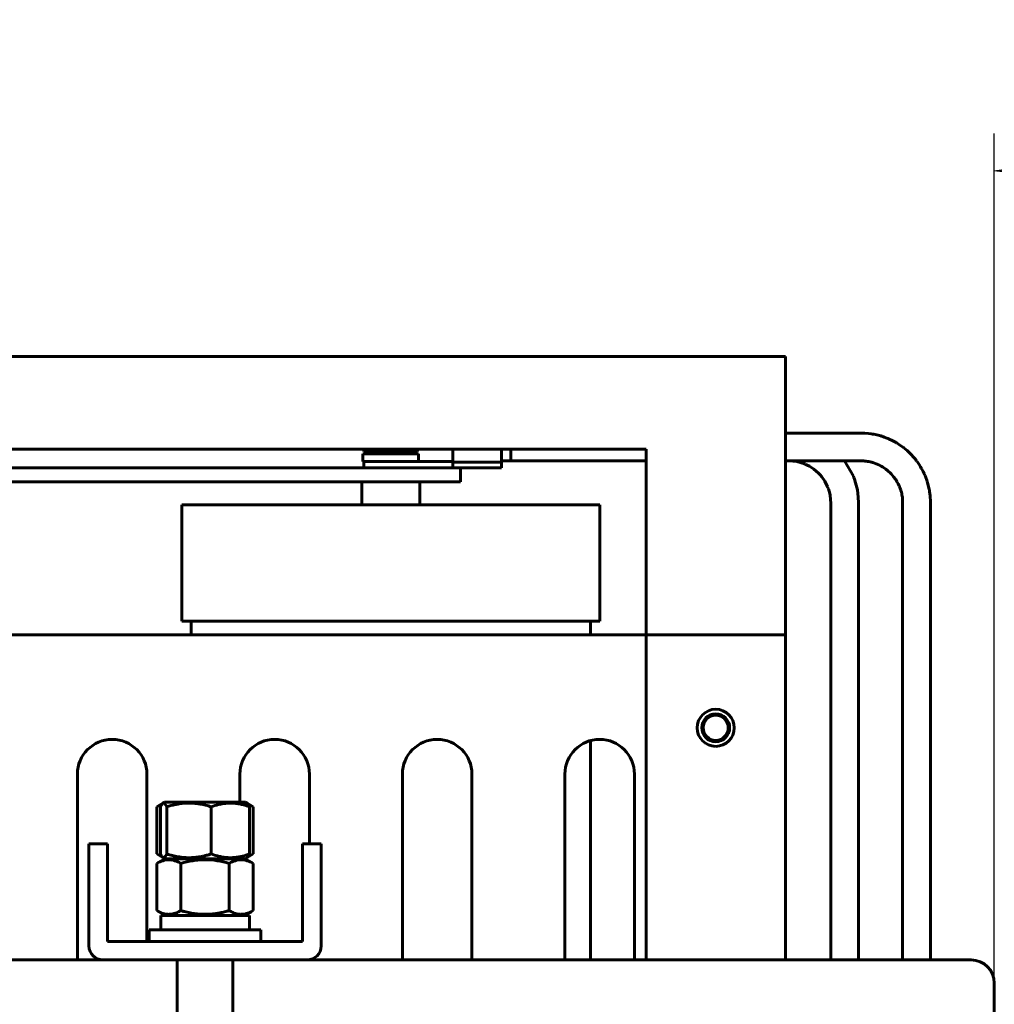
# Model space of a CAD drawing. Header units: millimetres. Extents: x 0 to 297, y 0 to 420.
# Tile 10 of 16: x 174 to 226, y 198 to 251. Entities that reach past the tile are written whole.
import ezdxf

# ---------------------------------------------------------------- set-up
doc = ezdxf.new("R2010")
doc.units = ezdxf.units.MM
doc.linetypes.add('K5LT_BASIC', pattern=[0])
doc.linetypes.add('K5LT_THIN', pattern=[0])
doc.layers.add('Системный слой', color=7, linetype='Continuous')
doc.styles.add('KDIMTEXTSTYLE', font='GOST_AU.SHX', dxfattribs={"width": 0.96, "oblique": 15, "height": 5})
doc.dimstyles.new('KDIMSTYLE (0.25)', dxfattribs={"dimtxt": 5, "dimasz": 1, "dimexe": 2, "dimexo": 0, "dimgap": 1, "dimtad": 1, "dimlfac": 4, "dimtxsty": 'KDIMTEXTSTYLE', "dimsah": 1, "dimcen": 0, "dimdle": 1, "dimadec": 0, "dimazin": 0, "dimtfac": 0.667, "dimtmove": 0, "dimatfit": 3, "dimfxl": 1, "dimtvp": 1, "dimtolj": 1, "dimtzin": 0, "dimarcsym": 0})

# ---------------------------------------------------------------- blocks, each defined once
blk = doc.blocks.new('U19')
at = {"layer": 'Системный слой', "color": 150, "linetype": 'K5LT_BASIC', "lineweight": 60, "true_color": 0x0080ff}
for p, q in [((184.052, 202.388), (180.766, 202.388)), ((186.766, 202.388), (184.052, 202.388))]:
    blk.add_line(p, q, dxfattribs=at)
blk = doc.blocks.new('U26')
at = {"layer": 'Системный слой', "color": 150, "linetype": 'K5LT_BASIC', "lineweight": 60, "true_color": 0x0080ff}
for p, q in [((185.758, 206.213), (181.61, 206.213)), ((185.922, 206.213), (185.758, 206.213))]:
    blk.add_line(p, q, dxfattribs=at)
blk = doc.blocks.new('U27')
at = {"layer": 'Системный слой', "color": 150, "linetype": 'K5LT_BASIC', "lineweight": 60, "true_color": 0x0080ff}
for p, q in [((181.409, 206.382), (181.366, 206.468)), ((181.452, 206.318), (181.409, 206.382)), ((181.496, 206.278), (181.452, 206.318)), ((181.567, 206.275), (181.496, 206.278)), ((181.636, 206.342), (181.567, 206.275)), ((181.704, 206.468), (181.636, 206.342))]:
    blk.add_line(p, q, dxfattribs=at)
blk = doc.blocks.new('U28')
at = {"layer": 'Системный слой', "color": 150, "linetype": 'K5LT_BASIC', "lineweight": 60, "true_color": 0x0080ff}
for p, q in [((181.366, 209.008), (181.409, 209.094)), ((181.409, 209.094), (181.453, 209.158)), ((181.453, 209.158), (181.497, 209.198)), ((181.497, 209.198), (181.519, 209.207)), ((181.519, 209.207), (181.589, 209.187)), ((181.589, 209.187), (181.658, 209.099)), ((181.658, 209.099), (181.704, 209.008))]:
    blk.add_line(p, q, dxfattribs=at)
blk = doc.blocks.new('U36')
at = {"layer": 'Системный слой', "color": 150, "linetype": 'K5LT_BASIC', "lineweight": 60, "true_color": 0x0080ff}
for p, q in [((186.186, 206.376), (186.096, 206.34)), ((186.275, 206.419), (186.186, 206.376)), ((186.364, 206.468), (186.275, 206.419))]:
    blk.add_line(p, q, dxfattribs=at)
blk = doc.blocks.new('U37')
at = {"layer": 'Системный слой', "color": 150, "linetype": 'K5LT_BASIC', "lineweight": 60, "true_color": 0x0080ff}
for p, q in [((181.257, 206.419), (181.168, 206.468)), ((181.346, 206.376), (181.257, 206.419)), ((181.436, 206.34), (181.346, 206.376))]:
    blk.add_line(p, q, dxfattribs=at)
blk = doc.blocks.new('U38')
at = {"layer": 'Системный слой', "color": 150, "linetype": 'K5LT_BASIC', "lineweight": 60, "true_color": 0x0080ff}
for p, q in [((181.168, 209.008), (181.257, 209.056)), ((181.257, 209.056), (181.346, 209.099)), ((181.346, 209.099), (181.436, 209.136))]:
    blk.add_line(p, q, dxfattribs=at)
blk = doc.blocks.new('U39')
at = {"layer": 'Системный слой', "color": 150, "linetype": 'K5LT_BASIC', "lineweight": 60, "true_color": 0x0080ff}
for p, q in [((186.096, 209.136), (186.186, 209.099)), ((186.186, 209.099), (186.275, 209.056)), ((186.275, 209.056), (186.364, 209.008))]:
    blk.add_line(p, q, dxfattribs=at)
blk = doc.blocks.new('U50')
at = {"layer": 'Системный слой', "color": 150, "linetype": 'K5LT_BASIC', "lineweight": 60, "true_color": 0x0080ff}
for p, q in [((178.266, 200.763), (144.266, 200.763)), ((225.016, 200.763), (189.266, 200.763))]:
    blk.add_line(p, q, dxfattribs=at)
blk = doc.blocks.new('U66')
at = {"layer": 'Системный слой', "color": 150, "linetype": 'K5LT_BASIC', "lineweight": 60, "true_color": 0x0080ff}
for p, q in [((216.425, 229.138), (215.016, 229.138)), ((217.173, 229.138), (216.425, 229.138)), ((217.537, 229.138), (217.173, 229.138)), ((217.717, 229.138), (217.537, 229.138)), ((217.806, 229.138), (217.717, 229.138)), ((217.85, 229.138), (217.806, 229.138)), ((217.872, 229.138), (217.85, 229.138)), ((217.883, 229.138), (217.872, 229.138)), ((217.888, 229.138), (217.883, 229.138)), ((217.892, 229.138), (217.888, 229.138)), ((217.899, 229.138), (217.892, 229.138)), ((217.908, 229.138), (217.899, 229.138)), ((217.912, 229.138), (217.908, 229.138)), ((217.915, 229.138), (217.912, 229.138)), ((217.925, 229.138), (217.915, 229.138)), ((217.935, 229.138), (217.925, 229.138)), ((217.94, 229.138), (217.935, 229.138)), ((217.944, 229.138), (217.94, 229.138)), ((217.97, 229.138), (217.944, 229.138)), ((218.015, 229.138), (217.97, 229.138)), ((218.038, 229.138), (218.015, 229.138)), ((218.049, 229.138), (218.038, 229.138)), ((218.055, 229.138), (218.049, 229.138)), ((218.096, 229.138), (218.055, 229.138)), ((218.226, 229.138), (218.096, 229.138)), ((218.449, 229.138), (218.226, 229.138)), ((218.58, 229.138), (218.449, 229.138)), ((218.677, 229.138), (218.58, 229.138)), ((218.727, 229.138), (218.677, 229.138)), ((218.751, 229.138), (218.727, 229.138)), ((218.764, 229.138), (218.751, 229.138)), ((218.77, 229.138), (218.764, 229.138)), ((218.891, 229.138), (218.77, 229.138)), ((218.976, 229.138), (218.891, 229.138)), ((219.019, 229.138), (218.976, 229.138)), ((219.041, 229.138), (219.019, 229.138)), ((219.052, 229.138), (219.041, 229.138)), ((219.057, 229.138), (219.052, 229.138)), ((219.065, 229.138), (219.057, 229.138)), ((219.181, 229.136), (219.065, 229.138)), ((219.239, 229.134), (219.181, 229.136)), ((219.269, 229.132), (219.239, 229.134)), ((219.284, 229.131), (219.269, 229.132)), ((219.291, 229.131), (219.284, 229.131)), ((219.487, 229.113), (219.291, 229.131)), ((219.638, 229.093), (219.487, 229.113)), ((219.713, 229.08), (219.638, 229.093)), ((219.751, 229.074), (219.713, 229.08)), ((219.77, 229.07), (219.751, 229.074)), ((219.78, 229.068), (219.77, 229.07)), ((219.945, 229.033), (219.78, 229.068)), ((220.083, 228.998), (219.945, 229.033)), ((220.152, 228.979), (220.083, 228.998)), ((220.186, 228.969), (220.152, 228.979)), ((220.203, 228.964), (220.186, 228.969)), ((220.211, 228.961), (220.203, 228.964)), ((220.334, 228.921), (220.211, 228.961)), ((220.474, 228.869), (220.334, 228.921)), ((220.542, 228.841), (220.474, 228.869)), ((220.576, 228.827), (220.542, 228.841)), ((220.593, 228.819), (220.576, 228.827)), ((220.601, 228.816), (220.593, 228.819)), ((220.764, 228.739), (220.601, 228.816)), ((220.904, 228.664), (220.764, 228.739)), ((220.974, 228.625), (220.904, 228.664)), ((221.008, 228.604), (220.974, 228.625)), ((221.025, 228.594), (221.008, 228.604)), ((221.033, 228.589), (221.025, 228.594)), ((221.185, 228.491), (221.033, 228.589)), ((221.315, 228.399), (221.185, 228.491)), ((221.378, 228.351), (221.315, 228.399)), ((221.41, 228.327), (221.378, 228.351)), ((221.425, 228.314), (221.41, 228.327)), ((221.433, 228.308), (221.425, 228.314)), ((221.567, 228.194), (221.433, 228.308)), ((221.684, 228.086), (221.567, 228.194)), ((221.741, 228.03), (221.684, 228.086)), ((221.769, 228.002), (221.741, 228.03)), ((221.783, 227.988), (221.769, 228.002)), ((221.79, 227.98), (221.783, 227.988)), ((221.913, 227.845), (221.79, 227.98)), ((222.015, 227.722), (221.913, 227.845)), ((222.064, 227.659), (222.015, 227.722)), ((222.088, 227.628), (222.064, 227.659)), ((222.099, 227.612), (222.088, 227.628)), ((222.105, 227.604), (222.099, 227.612)), ((222.221, 227.436), (222.105, 227.604)), ((222.298, 227.314), (222.221, 227.436)), ((222.334, 227.252), (222.298, 227.314)), ((222.352, 227.221), (222.334, 227.252)), ((222.36, 227.205), (222.352, 227.221)), ((222.365, 227.198), (222.36, 227.205)), ((222.433, 227.067), (222.365, 227.198)), ((222.488, 226.952), (222.433, 227.067)), ((222.515, 226.894), (222.488, 226.952)), ((222.527, 226.864), (222.515, 226.894)), ((222.534, 226.85), (222.527, 226.864)), ((222.537, 226.842), (222.534, 226.85)), ((222.578, 226.739), (222.537, 226.842)), ((222.627, 226.602), (222.578, 226.739)), ((222.65, 226.532), (222.627, 226.602)), ((222.66, 226.497), (222.65, 226.532)), ((222.666, 226.48), (222.66, 226.497)), ((222.668, 226.471), (222.666, 226.48)), ((222.728, 226.242), (222.668, 226.471)), ((222.756, 226.113), (222.728, 226.242)), ((222.768, 226.049), (222.756, 226.113)), ((222.774, 226.017), (222.768, 226.049)), ((222.776, 226.001), (222.774, 226.017)), ((222.778, 225.993), (222.776, 226.001)), ((222.796, 225.868), (222.778, 225.993)), ((222.808, 225.771), (222.796, 225.868)), ((222.813, 225.723), (222.808, 225.771)), ((222.816, 225.698), (222.813, 225.723)), ((222.817, 225.686), (222.816, 225.698)), ((222.817, 225.68), (222.817, 225.686)), ((222.828, 225.498), (222.817, 225.68)), ((222.83, 225.397), (222.828, 225.498)), ((222.83, 225.29), (222.83, 225.397)), ((222.83, 225.149), (222.83, 225.29)), ((222.83, 225.079), (222.83, 225.149)), ((222.83, 225.045), (222.83, 225.079)), ((222.83, 225.027), (222.83, 225.045)), ((222.83, 225.019), (222.83, 225.027)), ((222.83, 224.913), (222.83, 225.019)), ((222.83, 224.821), (222.83, 224.913)), ((222.83, 224.655), (222.83, 224.821)), ((222.83, 224.57), (222.83, 224.655)), ((222.83, 224.457), (222.83, 224.57)), ((222.83, 224.399), (222.83, 224.457)), ((222.83, 224.371), (222.83, 224.399)), ((222.83, 224.356), (222.83, 224.371)), ((222.83, 224.349), (222.83, 224.356)), ((222.83, 224.345), (222.83, 224.349)), ((222.83, 224.314), (222.83, 224.345)), ((222.83, 224.272), (222.83, 224.314)), ((222.83, 224.25), (222.83, 224.272)), ((222.83, 224.24), (222.83, 224.25)), ((222.83, 224.234), (222.83, 224.24)), ((222.83, 224.231), (222.83, 224.234)), ((222.83, 224.208), (222.83, 224.231)), ((222.83, 224.19), (222.83, 224.208)), ((222.83, 224.181), (222.83, 224.19)), ((222.83, 224.176), (222.83, 224.181)), ((222.83, 224.173), (222.83, 224.176)), ((222.83, 224.16), (222.83, 224.173)), ((222.83, 224.151), (222.83, 224.16)), ((222.83, 224.147), (222.83, 224.151)), ((222.83, 224.143), (222.83, 224.147)), ((222.83, 224.134), (222.83, 224.143)), ((222.83, 224.128), (222.83, 224.134)), ((222.83, 224.123), (222.83, 224.128)), ((222.83, 223.84), (222.83, 224.123)), ((222.83, 212.294), (222.83, 223.84)), ((222.83, 200.763), (222.83, 212.294)), ((222.83, 191.808), (222.83, 197.218)), ((222.83, 182.107), (222.83, 183.263)), ((222.83, 182.105), (222.83, 182.105))]:
    blk.add_line(p, q, dxfattribs=at)
blk = doc.blocks.new('U69')
at = {"layer": 'Системный слой', "color": 150, "linetype": 'K5LT_BASIC', "lineweight": 60, "true_color": 0x0080ff}
for p, q in [((207.516, 227.638), (200.228, 227.638)), ((215.125, 227.638), (215.016, 227.638)), ((216.517, 227.638), (215.125, 227.638)), ((217.209, 227.638), (216.517, 227.638)), ((217.554, 227.638), (217.209, 227.638)), ((217.726, 227.638), (217.554, 227.638)), ((217.813, 227.638), (217.726, 227.638)), ((217.856, 227.638), (217.813, 227.638)), ((217.878, 227.638), (217.856, 227.638)), ((217.889, 227.638), (217.878, 227.638)), ((217.895, 227.638), (217.889, 227.638)), ((217.899, 227.638), (217.895, 227.638)), ((217.909, 227.638), (217.899, 227.638)), ((217.913, 227.638), (217.909, 227.638)), ((217.917, 227.638), (217.913, 227.638)), ((217.948, 227.638), (217.917, 227.638)), ((217.991, 227.638), (217.948, 227.638)), ((218.013, 227.638), (217.991, 227.638)), ((218.024, 227.638), (218.013, 227.638)), ((218.029, 227.638), (218.024, 227.638)), ((218.032, 227.638), (218.029, 227.638)), ((218.066, 227.638), (218.032, 227.638)), ((218.087, 227.638), (218.066, 227.638)), ((218.097, 227.638), (218.087, 227.638)), ((218.102, 227.638), (218.097, 227.638)), ((218.106, 227.638), (218.102, 227.638)), ((218.119, 227.638), (218.106, 227.638)), ((218.128, 227.638), (218.119, 227.638)), ((218.135, 227.638), (218.128, 227.638)), ((218.139, 227.638), (218.135, 227.638)), ((218.144, 227.638), (218.139, 227.638)), ((218.147, 227.638), (218.144, 227.638)), ((218.151, 227.638), (218.147, 227.638)), ((218.159, 227.638), (218.151, 227.638)), ((218.175, 227.638), (218.159, 227.638)), ((218.206, 227.638), (218.175, 227.638)), ((218.214, 227.638), (218.206, 227.638)), ((218.341, 227.638), (218.214, 227.638)), ((218.394, 227.638), (218.341, 227.638)), ((218.5, 227.638), (218.394, 227.638)), ((218.628, 227.638), (218.5, 227.638)), ((218.652, 227.638), (218.628, 227.638)), ((218.721, 227.638), (218.652, 227.638)), ((218.794, 227.638), (218.721, 227.638)), ((218.831, 227.638), (218.794, 227.638)), ((218.85, 227.638), (218.831, 227.638)), ((218.859, 227.638), (218.85, 227.638)), ((218.863, 227.638), (218.859, 227.638)), ((218.936, 227.638), (218.863, 227.638)), ((219.005, 227.638), (218.936, 227.638)), ((219.04, 227.638), (219.005, 227.638)), ((219.058, 227.638), (219.04, 227.638)), ((219.067, 227.638), (219.058, 227.638)), ((219.071, 227.638), (219.067, 227.638)), ((219.134, 227.637), (219.071, 227.638)), ((219.21, 227.635), (219.134, 227.637)), ((219.247, 227.633), (219.21, 227.635)), ((219.266, 227.632), (219.247, 227.633)), ((219.275, 227.631), (219.266, 227.632)), ((219.279, 227.631), (219.275, 227.631)), ((219.368, 227.622), (219.279, 227.631)), ((219.445, 227.611), (219.368, 227.622)), ((219.482, 227.605), (219.445, 227.611)), ((219.501, 227.602), (219.482, 227.605)), ((219.51, 227.6), (219.501, 227.602)), ((219.515, 227.599), (219.51, 227.6)), ((219.582, 227.585), (219.515, 227.599)), ((219.659, 227.565), (219.582, 227.585)), ((219.698, 227.554), (219.659, 227.565)), ((219.717, 227.548), (219.698, 227.554)), ((219.727, 227.545), (219.717, 227.548)), ((219.732, 227.544), (219.727, 227.545)), ((219.819, 227.514), (219.732, 227.544)), ((219.907, 227.481), (219.819, 227.514)), ((219.952, 227.462), (219.907, 227.481)), ((219.974, 227.453), (219.952, 227.462)), ((219.985, 227.448), (219.974, 227.453)), ((219.99, 227.446), (219.985, 227.448)), ((220.089, 227.399), (219.99, 227.446)), ((220.176, 227.353), (220.089, 227.399)), ((220.218, 227.329), (220.176, 227.353)), ((220.239, 227.316), (220.218, 227.329)), ((220.249, 227.31), (220.239, 227.316)), ((220.255, 227.307), (220.249, 227.31)), ((220.346, 227.248), (220.255, 227.307)), ((220.424, 227.193), (220.346, 227.248)), ((220.462, 227.164), (220.424, 227.193)), ((220.481, 227.149), (220.462, 227.164)), ((220.49, 227.141), (220.481, 227.149)), ((220.495, 227.138), (220.49, 227.141)), ((220.574, 227.07), (220.495, 227.138)), ((220.645, 227.005), (220.574, 227.07)), ((220.679, 226.971), (220.645, 227.005)), ((220.696, 226.954), (220.679, 226.971)), ((220.704, 226.945), (220.696, 226.954)), ((220.708, 226.941), (220.704, 226.945)), ((220.785, 226.856), (220.708, 226.941)), ((220.844, 226.784), (220.785, 226.856)), ((220.873, 226.748), (220.844, 226.784)), ((220.887, 226.729), (220.873, 226.748)), ((220.893, 226.72), (220.887, 226.729)), ((220.897, 226.715), (220.893, 226.72)), ((220.957, 226.628), (220.897, 226.715)), ((221.003, 226.556), (220.957, 226.628)), ((221.025, 226.52), (221.003, 226.556)), ((221.035, 226.501), (221.025, 226.52)), ((221.041, 226.492), (221.035, 226.501)), ((221.043, 226.487), (221.041, 226.492)), ((221.085, 226.409), (221.043, 226.487)), ((221.121, 226.335), (221.085, 226.409)), ((221.138, 226.298), (221.121, 226.335)), ((221.146, 226.279), (221.138, 226.298)), ((221.15, 226.27), (221.146, 226.279)), ((221.152, 226.265), (221.15, 226.27)), ((221.185, 226.184), (221.152, 226.265)), ((221.213, 226.109), (221.185, 226.184)), ((221.225, 226.072), (221.213, 226.109)), ((221.231, 226.054), (221.225, 226.072)), ((221.234, 226.045), (221.231, 226.054)), ((221.236, 226.04), (221.234, 226.045)), ((221.262, 225.95), (221.236, 226.04)), ((221.279, 225.882), (221.262, 225.95)), ((221.287, 225.847), (221.279, 225.882)), ((221.29, 225.83), (221.287, 225.847)), ((221.292, 225.821), (221.29, 225.83)), ((221.293, 225.817), (221.292, 225.821)), ((221.306, 225.741), (221.293, 225.817)), ((221.314, 225.678), (221.306, 225.741)), ((221.318, 225.645), (221.314, 225.678)), ((221.319, 225.629), (221.318, 225.645)), ((221.32, 225.621), (221.319, 225.629)), ((221.321, 225.617), (221.32, 225.621)), ((221.327, 225.533), (221.321, 225.617)), ((221.329, 225.473), (221.327, 225.533)), ((221.33, 225.443), (221.329, 225.473)), ((221.33, 225.427), (221.33, 225.443)), ((221.33, 225.419), (221.33, 225.427)), ((221.331, 225.23), (221.33, 225.419)), ((221.33, 224.934), (221.331, 224.999)), ((221.33, 224.818), (221.33, 224.934)), ((221.331, 225.093), (221.331, 225.23)), ((221.331, 224.999), (221.331, 225.093)), ((221.33, 224.719), (221.33, 224.818)), ((221.33, 224.64), (221.33, 224.719)), ((221.33, 224.549), (221.33, 224.64)), ((221.33, 224.504), (221.33, 224.549)), ((221.33, 224.482), (221.33, 224.504)), ((221.33, 224.471), (221.33, 224.482)), ((221.33, 224.465), (221.33, 224.471)), ((221.33, 224.387), (221.33, 224.465)), ((221.33, 224.335), (221.33, 224.387)), ((221.33, 224.309), (221.33, 224.335)), ((221.33, 224.297), (221.33, 224.309)), ((221.33, 224.29), (221.33, 224.297)), ((221.33, 224.287), (221.33, 224.29)), ((221.33, 224.278), (221.33, 224.287)), ((221.33, 224.238), (221.33, 224.278)), ((221.33, 224.218), (221.33, 224.238)), ((221.33, 224.208), (221.33, 224.218)), ((221.33, 224.203), (221.33, 224.208)), ((221.33, 224.2), (221.33, 224.203)), ((221.33, 224.191), (221.33, 224.2)), ((221.33, 224.173), (221.33, 224.191)), ((221.33, 224.164), (221.33, 224.173)), ((221.33, 224.16), (221.33, 224.164)), ((221.33, 224.157), (221.33, 224.16)), ((221.33, 224.153), (221.33, 224.157)), ((221.33, 224.135), (221.33, 224.153)), ((221.33, 224.124), (221.33, 224.135)), ((221.33, 224.118), (221.33, 224.124)), ((221.33, 224.114), (221.33, 224.118)), ((221.33, 224.046), (221.33, 224.114)), ((221.33, 223.995), (221.33, 224.046)), ((221.33, 223.969), (221.33, 223.995)), ((221.33, 223.956), (221.33, 223.969)), ((221.33, 223.95), (221.33, 223.956)), ((221.33, 223.946), (221.33, 223.95)), ((221.33, 222.216), (221.33, 223.946)), ((221.33, 221.375), (221.33, 222.216)), ((221.33, 220.946), (221.33, 221.375)), ((221.33, 220.728), (221.33, 220.946)), ((221.33, 220.618), (221.33, 220.728)), ((221.33, 220.562), (221.33, 220.618)), ((221.33, 220.535), (221.33, 220.562)), ((221.33, 220.521), (221.33, 220.535)), ((221.33, 220.514), (221.33, 220.521)), ((221.33, 220.51), (221.33, 220.514)), ((221.33, 220.494), (221.33, 220.51)), ((221.33, 220.448), (221.33, 220.494)), ((221.33, 220.426), (221.33, 220.448)), ((221.33, 220.414), (221.33, 220.426)), ((221.33, 220.408), (221.33, 220.414)), ((221.33, 220.405), (221.33, 220.408)), ((221.33, 220.3), (221.33, 220.405)), ((221.33, 211.481), (221.33, 220.3)), ((221.33, 200.763), (221.33, 211.481)), ((221.33, 191.388), (221.33, 197.637)), ((221.33, 182.855), (221.33, 183.263))]:
    blk.add_line(p, q, dxfattribs=at)
blk = doc.blocks.new('U82')
at = {"layer": 'Системный слой', "color": 150, "linetype": 'K5LT_BASIC', "lineweight": 60, "true_color": 0x0080ff}
for p, q in [((189.391, 207.013), (189.391, 210.763)), ((189.391, 200.763), (189.391, 200.773))]:
    blk.add_line(p, q, dxfattribs=at)
blk = doc.blocks.new('U101')
at = {"layer": 'Системный слой', "color": 150, "linetype": 'K5LT_BASIC', "lineweight": 60, "true_color": 0x0080ff}
blk.add_line((182.266, 200.763), (182.266, 182.855), dxfattribs=at)
blk = doc.blocks.new('U102')
at = {"layer": 'Системный слой', "color": 150, "linetype": 'K5LT_BASIC', "lineweight": 60, "true_color": 0x0080ff}
blk.add_line((185.266, 200.763), (185.266, 182.855), dxfattribs=at)
blk = doc.blocks.new('U108')
at = {"layer": 'Системный слой', "color": 150, "linetype": 'K5LT_BASIC', "lineweight": 60, "true_color": 0x0080ff}
for p, q in [((215.207, 227.638), (215.636, 227.6)), ((215.636, 227.6), (215.868, 227.541)), ((215.868, 227.541), (216.053, 227.473)), ((216.053, 227.473), (216.076, 227.463)), ((216.076, 227.463), (216.093, 227.456)), ((216.093, 227.456), (216.126, 227.442)), ((216.126, 227.442), (216.19, 227.412)), ((216.19, 227.412), (216.316, 227.345)), ((216.316, 227.345), (216.555, 227.189)), ((216.555, 227.189), (216.804, 226.972)), ((216.804, 226.972), (216.817, 226.96)), ((216.817, 226.96), (216.842, 226.934)), ((216.842, 226.934), (216.89, 226.882)), ((216.89, 226.882), (216.981, 226.772)), ((216.981, 226.772), (217.142, 226.537)), ((217.142, 226.537), (217.289, 226.241)), ((217.289, 226.241), (217.296, 226.224)), ((217.296, 226.224), (217.309, 226.192)), ((217.309, 226.192), (217.333, 226.127)), ((217.333, 226.127), (217.376, 225.998)), ((217.376, 225.998), (217.422, 225.804)), ((217.422, 225.804), (217.453, 225.547)), ((217.453, 225.547), (217.457, 225.382)), ((217.457, 225.382), (217.457, 225.365)), ((217.457, 225.365), (217.457, 225.331)), ((217.457, 225.331), (217.457, 225.26)), ((217.457, 225.26), (217.457, 225.111)), ((217.457, 225.111), (217.457, 225.017)), ((217.457, 225.017), (217.457, 224.969)), ((217.457, 224.969), (217.457, 224.945)), ((217.457, 224.945), (217.457, 224.933)), ((217.457, 224.933), (217.457, 224.924)), ((217.457, 224.924), (217.457, 224.911)), ((217.457, 224.911), (217.457, 224.891)), ((217.457, 224.891), (217.457, 224.861)), ((217.457, 224.861), (217.457, 224.817)), ((217.457, 224.817), (217.457, 224.751)), ((217.457, 224.751), (217.457, 224.654)), ((217.457, 224.654), (217.457, 224.601)), ((217.457, 224.601), (217.457, 224.494)), ((217.457, 224.494), (217.457, 224.281)), ((217.457, 224.281), (217.457, 223.855)), ((217.457, 223.855), (217.457, 223.003)), ((217.457, 223.003), (217.457, 221.298)), ((217.457, 221.298), (217.457, 217.889)), ((217.457, 217.889), (217.457, 211.072)), ((217.457, 211.072), (217.457, 201.293)), ((217.457, 201.293), (217.457, 200.763)), ((217.457, 183.263), (217.457, 182.855))]:
    blk.add_line(p, q, dxfattribs=at)
blk = doc.blocks.new('U109')
at = {"layer": 'Системный слой', "color": 150, "linetype": 'K5LT_BASIC', "lineweight": 60, "true_color": 0x0080ff}
for p, q in [((215.016, 229.138), (215.207, 229.138)), ((218.207, 227.638), (218.677, 226.809)), ((218.677, 226.809), (218.686, 226.787)), ((218.686, 226.787), (218.704, 226.741)), ((218.704, 226.741), (218.738, 226.649)), ((218.738, 226.649), (218.799, 226.459)), ((218.799, 226.459), (218.891, 226.071)), ((218.891, 226.071), (218.944, 225.68)), ((218.944, 225.68), (218.957, 225.38)), ((218.957, 225.38), (218.957, 225.359)), ((218.957, 225.359), (218.957, 225.318)), ((218.957, 225.318), (218.957, 225.238)), ((218.957, 225.238), (218.957, 225.087)), ((218.957, 225.087), (218.957, 224.998)), ((218.957, 224.998), (218.957, 224.954)), ((218.957, 224.954), (218.957, 224.932)), ((218.957, 224.932), (218.957, 224.921)), ((218.957, 224.921), (218.957, 224.912)), ((218.957, 224.912), (218.957, 224.9)), ((218.957, 224.9), (218.957, 224.882)), ((218.957, 224.882), (218.957, 224.854)), ((218.957, 224.854), (218.957, 224.813)), ((218.957, 224.813), (218.957, 224.75)), ((218.957, 224.75), (218.957, 224.654)), ((218.957, 224.654), (218.957, 224.601)), ((218.957, 224.601), (218.957, 224.495)), ((218.957, 224.495), (218.957, 224.282)), ((218.957, 224.282), (218.957, 223.857)), ((218.957, 223.857), (218.957, 223.006)), ((218.957, 223.006), (218.957, 221.305)), ((218.957, 221.305), (218.957, 217.902)), ((218.957, 217.902), (218.957, 211.098)), ((218.957, 211.098), (218.957, 202.246)), ((218.957, 202.246), (218.957, 200.763)), ((218.957, 196.619), (218.957, 192.407)), ((218.957, 182.931), (218.957, 182.855))]:
    blk.add_line(p, q, dxfattribs=at)
blk = doc.blocks.new('U112')
at = {"layer": 'Системный слой', "color": 150, "linetype": 'K5LT_BASIC', "lineweight": 60, "true_color": 0x0080ff}
for p, q in [((204.516, 219.013), (204.516, 218.263)), ((204.516, 212.57), (204.516, 200.763))]:
    blk.add_line(p, q, dxfattribs=at)
blk = doc.blocks.new('KDIMARROW_01')
at = {"layer": 'Системный слой'}
blk.add_hatch(color=0, dxfattribs=at).paths.add_polyline_path([(-5, -0.658), (0, 0), (-5, 0.658), (-4.5, 0)])
at = {"layer": 'Системный слой', "color": 0, "linetype": 'K5LT_THIN', "lineweight": 18}
for p, q in [((-4.5, 0), (-5, 0.658)), ((-5, 0.658), (0, 0)), ((0, 0), (-5, -0.658)), ((-5, -0.658), (-4.5, 0)), ((0, 0), (-1, 0))]:
    blk.add_line(p, q, dxfattribs=at)

msp = doc.modelspace()

# ---------------------------------------------------------------- linework, layer by layer
at = {"layer": 'Системный слой', "color": 150, "linetype": 'K5LT_BASIC', "lineweight": 60, "true_color": 0x0080ff}
for p, q in [((107.5158, 233.2628), (215.0158, 233.2628)), ((215.0158, 233.2628), (215.0158, 232.5128)), ((215.0158, 219.0128), (215.0158, 232.5128)), ((115.0158, 228.2628), (207.5158, 228.2628)), ((192.3224, 228.1378), (192.3224, 228.2628)), ((193.0441, 228.1378), (192.3224, 228.1378)), ((192.6733, 228.0128), (192.5483, 228.1378)), ((193.0441, 228.1378), (193.0441, 228.2628)), ((194.4875, 228.1378), (193.0441, 228.1378)), ((194.4875, 228.1378), (194.4875, 228.2628)), ((195.2092, 228.1378), (194.4875, 228.1378)), ((194.8583, 228.0128), (194.9833, 228.1378)), ((195.2092, 228.1378), (195.2092, 228.2628)), ((197.1029, 227.5723), (197.1029, 228.2628)), ((199.7279, 227.5723), (199.7279, 228.2628)), ((200.2279, 228.2628), (200.2279, 227.6378)), ((207.5158, 228.2628), (207.5158, 219.0128)), ((192.2658, 227.6128), (192.2658, 228.0128)), ((192.2658, 228.0128), (195.2658, 228.0128)), ((192.2658, 227.6128), (194.4401, 227.6128)), ((192.313, 227.6128), (192.313, 227.2628)), ((194.4401, 227.6128), (197.1029, 227.6128)), ((195.2658, 227.6128), (195.2658, 228.0128)), ((197.1029, 227.5723), (199.7279, 227.5723)), ((197.1029, 227.5723), (197.1029, 227.2628)), ((199.7279, 227.6378), (200.2279, 227.6378)), ((199.7279, 227.5723), (199.7279, 227.2628)), ((197.5158, 227.2628), (125.0158, 227.2628)), ((197.5158, 226.5128), (197.5158, 227.2628)), ((197.5158, 227.2628), (199.7279, 227.2628)), ((197.5158, 226.5128), (125.0158, 226.5128)), ((192.2033, 226.5128), (192.2033, 225.2628)), ((195.3283, 226.5128), (195.3283, 225.2628)), ((182.5158, 225.2628), (182.5158, 219.0128)), ((182.5158, 225.2628), (205.0158, 225.2628)), ((205.0158, 225.2628), (205.0158, 219.0128)), ((182.5158, 219.0128), (205.0158, 219.0128)), ((183.0158, 219.0128), (183.0158, 218.2628)), ((207.5158, 218.2628), (207.5158, 219.0128)), ((215.0158, 219.0128), (215.0158, 218.2628)), ((107.5158, 218.2628), (207.5158, 218.2628)), ((207.5158, 200.7628), (207.5158, 218.2628)), ((207.5158, 218.2628), (215.0158, 218.2628)), ((215.0158, 200.7628), (215.0158, 218.2628)), ((176.8908, 210.7628), (176.8908, 200.7628)), ((180.6408, 201.7628), (180.6408, 210.7628)), ((185.6408, 210.7628), (185.6408, 209.2628)), ((194.3908, 210.7628), (194.3908, 200.7628)), ((198.1408, 200.7628), (198.1408, 210.7628)), ((203.1408, 210.7628), (203.1408, 200.7628)), ((206.8908, 200.7628), (206.8908, 210.7628)), ((181.4965, 209.1975), (181.1677, 209.0077)), ((181.1677, 206.4679), (181.1677, 209.0077)), ((181.3659, 206.4679), (181.3659, 209.0077)), ((181.6096, 209.2628), (181.4965, 209.1975)), ((185.9221, 209.2628), (181.6096, 209.2628)), ((181.704, 206.4679), (181.704, 209.0077)), ((184.1039, 206.4679), (184.1039, 209.0077)), ((185.9221, 209.2628), (186.0351, 209.1975)), ((186.0351, 209.1975), (186.3639, 209.0077)), ((186.1657, 206.4679), (186.1657, 209.0077)), ((186.3639, 206.4679), (186.3639, 209.0077)), ((177.5158, 207.0128), (178.5158, 207.0128)), ((177.5158, 206.2628), (177.5158, 207.0128)), ((178.5158, 207.0128), (178.5158, 206.2628)), ((189.0158, 206.2628), (189.0158, 207.0128)), ((189.0158, 207.0128), (190.0158, 207.0128)), ((190.0158, 207.0128), (190.0158, 206.2628)), ((181.4965, 206.2781), (181.1677, 206.4679)), ((181.6096, 206.2128), (181.4965, 206.2781)), ((185.9221, 206.2128), (186.0351, 206.2781)), ((186.0351, 206.2781), (186.3639, 206.4679)), ((177.5158, 201.5128), (177.5158, 206.2628)), ((178.5158, 206.2628), (178.5158, 201.7628)), ((181.6096, 206.2128), (181.1677, 205.9577)), ((181.1677, 203.4179), (181.1677, 205.9577)), ((185.9221, 206.2128), (181.6096, 206.2128)), ((182.4668, 203.4179), (182.4668, 205.9577)), ((185.0648, 203.4179), (185.0648, 205.9577)), ((185.9221, 206.2128), (186.3639, 205.9577)), ((186.3639, 203.4179), (186.3639, 205.9577)), ((189.0158, 201.7628), (189.0158, 206.2628)), ((190.0158, 206.2628), (190.0158, 201.5128)), ((181.6096, 203.1628), (181.1677, 203.4179)), ((181.3783, 203.1628), (181.3783, 202.3878)), ((186.1533, 203.1628), (181.3783, 203.1628)), ((185.9221, 203.1628), (186.3639, 203.4179)), ((186.1533, 203.1628), (186.1533, 202.3878)), ((180.7658, 202.3878), (180.7658, 201.7628)), ((186.7658, 202.3878), (186.7658, 201.7628)), ((178.5158, 201.7628), (189.0158, 201.7628)), ((189.2658, 200.7628), (178.2658, 200.7628)), ((226.2658, 184.5128), (226.2658, 199.5128))]:
    msp.add_line(p, q, dxfattribs=at)
for radius in [0.75, 0.675]:
    msp.add_circle((211.2658, 213.2628), radius, dxfattribs=at)
for centre, radius, start, end in [((211.2658, 213.2628), 1, 270, 180), ((211.2658, 213.2628), 1, 180, 270), ((178.7658, 210.7628), 1.875, 0, 180), ((187.5158, 210.7628), 1.875, 0, 180), ((196.2658, 210.7628), 1.875, 0, 180), ((205.0158, 210.7628), 1.875, 0, 180), ((178.2658, 201.5128), 0.75, 180, 270), ((189.2658, 201.5128), 0.75, 270, 0), ((225.0158, 199.5128), 1.25, 0, 90)]:
    msp.add_arc(centre, radius, start, end, dxfattribs=at)
for points, knots in [([(181.704, 209.0077), (181.8555, 209.055), (182.0787, 209.115), (182.3536, 209.1654), (182.5259, 209.1884), (182.6793, 209.2023), (182.8147, 209.2083), (182.9475, 209.2091), (183.082, 209.2051), (183.239, 209.1932), (183.383, 209.1755), (183.5693, 209.1456), (183.8057, 209.0951), (184.0024, 209.0394), (184.1039, 209.0077)], [0, 0, 0, 0, 2.8883787, 4.2258149, 5.1533753, 6.1047294, 7.0775738, 7.6606295, 8.5561613, 9.5552416, 10.5544492, 11.2185175, 13.019437, 15, 15, 15, 15]), ([(184.1039, 209.0077), (184.2328, 209.0546), (184.4226, 209.114), (184.6568, 209.1644), (184.8036, 209.1876), (184.9353, 209.2018), (185.048, 209.2079), (185.1633, 209.2093), (185.2795, 209.2057), (185.4187, 209.1936), (185.5339, 209.1773), (185.6708, 209.1526), (185.8758, 209.1054), (186.055, 209.048), (186.1657, 209.0077)], [0, 0, 0, 0, 2.8814613, 4.2007918, 5.12203, 6.0737295, 7.054851, 7.5526049, 8.5536622, 9.549854, 10.5399482, 11.0322282, 12.5081996, 15, 15, 15, 15]), ([(186.1657, 209.0077), (186.1381, 209.0689), (186.1103, 209.1194), (186.0666, 209.1738), (186.0509, 209.1883), (186.0351, 209.1975)], [0.0000002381, 0.0000002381, 0.0000002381, 0.0000002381, 0.0026241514, 0.0026241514, 0.0040824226, 0.0040824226, 0.0040824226, 0.0040824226]), ([(184.1039, 206.4679), (184.0195, 206.4415), (183.8683, 206.3979), (183.6911, 206.3561), (183.5529, 206.3283), (183.4317, 206.3072), (183.2815, 206.287), (183.1256, 206.2731), (182.9665, 206.2662), (182.8061, 206.2671), (182.6456, 206.2757), (182.4785, 206.2925), (182.2663, 206.3241), (182.0052, 206.3796), (181.8056, 206.4361), (181.704, 206.4679)], [0, 0, 0, 0, 1.7574755, 3.1079822, 3.5727801, 4.521117, 5.5143802, 6.5389537, 7.5882315, 8.6450228, 9.7032882, 10.765137, 11.9622257, 13.9323, 16, 16, 16, 16]), ([(186.1657, 206.4679), (186.0368, 206.421), (185.847, 206.3616), (185.6128, 206.3112), (185.4661, 206.288), (185.3343, 206.2738), (185.2216, 206.2677), (185.1063, 206.2663), (184.9901, 206.2699), (184.8509, 206.282), (184.7357, 206.2983), (184.5988, 206.323), (184.3938, 206.3702), (184.2147, 206.4276), (184.1039, 206.4679)], [0, 0, 0, 0, 2.8814613, 4.2007918, 5.12203, 6.0737295, 7.054851, 7.5526049, 8.5536622, 9.549854, 10.5399482, 11.0322282, 12.5081996, 15, 15, 15, 15]), ([(186.0351, 206.2781), (186.0467, 206.2848), (186.075, 206.3084), (186.1186, 206.3705), (186.1503, 206.4337), (186.1657, 206.4679)], [0, 0, 0, 0, 1.5734711, 3.8428207, 6, 6, 6, 6]), ([(181.1677, 205.9577), (181.2738, 206.0189), (181.3806, 206.0694), (181.5965, 206.1393), (181.7056, 206.1585), (181.8712, 206.1587), (181.9267, 206.154), (182.0365, 206.1357), (182.091, 206.1221), (182.2535, 206.0696), (182.3606, 206.019), (182.4668, 205.9577)], [0.000000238, 0.000000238, 0.000000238, 0.000000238, 0.002624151, 0.002624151, 0.005248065, 0.005248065, 0.006560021, 0.006560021, 0.007871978, 0.007871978, 0.010495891, 0.010495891, 0.010495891, 0.010495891]), ([(182.4668, 205.9577), (182.6767, 206.0183), (182.8895, 206.0688), (183.2149, 206.1216), (183.3246, 206.1354), (183.5455, 206.154), (183.6556, 206.1587), (183.985, 206.1587), (184.2031, 206.1398), (184.6371, 206.0699), (184.8535, 206.0187), (185.0648, 205.9577)], [0.003844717, 0.003844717, 0.003844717, 0.003844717, 0.006467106, 0.006467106, 0.0077783, 0.0077783, 0.009089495, 0.009089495, 0.011711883, 0.011711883, 0.014334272, 0.014334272, 0.014334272, 0.014334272]), ([(185.0648, 205.9577), (185.1709, 206.0189), (185.2777, 206.0694), (185.4936, 206.1393), (185.6027, 206.1585), (185.7683, 206.1587), (185.8238, 206.154), (185.9336, 206.1357), (185.9881, 206.1221), (186.1506, 206.0696), (186.2577, 206.019), (186.3639, 205.9577)], [0.000000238, 0.000000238, 0.000000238, 0.000000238, 0.002624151, 0.002624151, 0.005248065, 0.005248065, 0.006560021, 0.006560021, 0.007871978, 0.007871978, 0.010495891, 0.010495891, 0.010495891, 0.010495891]), ([(182.4668, 203.4179), (182.3855, 203.371), (182.266, 203.3116), (182.1184, 203.2612), (182.0259, 203.238), (181.9429, 203.2238), (181.8719, 203.2177), (181.7993, 203.2163), (181.7261, 203.2199), (181.6384, 203.232), (181.5658, 203.2483), (181.4795, 203.273), (181.3504, 203.3202), (181.2375, 203.3776), (181.1677, 203.4179)], [0, 0, 0, 0, 2.8814613, 4.2007918, 5.12203, 6.0737295, 7.054851, 7.5526049, 8.5536622, 9.549854, 10.5399482, 11.0322282, 12.5081996, 15, 15, 15, 15]), ([(185.0648, 203.4179), (185.0447, 203.4121), (185.004, 203.4005), (184.9219, 203.3781), (184.8192, 203.3518), (184.6951, 203.3228), (184.5388, 203.2904), (184.3507, 203.2582), (184.1851, 203.2384), (184.0746, 203.229), (184.0005, 203.2237), (183.8312, 203.2151), (183.5793, 203.2169), (183.2611, 203.2456), (183.0105, 203.2863), (182.8109, 203.3283), (182.6778, 203.3604), (182.5634, 203.3905), (182.499, 203.4086), (182.4668, 203.4179)], [0.009237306, 0.009237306, 0.009237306, 0.009237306, 0.009490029, 0.009742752, 0.010248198, 0.010753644, 0.01125909, 0.012147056, 0.013035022, 0.013257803, 0.013480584, 0.013926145, 0.015290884, 0.016498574, 0.017706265, 0.018327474, 0.018948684, 0.01935084, 0.019752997, 0.019752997, 0.019752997, 0.019752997]), ([(186.3639, 203.4179), (186.2827, 203.371), (186.1631, 203.3116), (186.0155, 203.2612), (185.9231, 203.238), (185.84, 203.2238), (185.7691, 203.2177), (185.6964, 203.2163), (185.6232, 203.2199), (185.5355, 203.232), (185.4629, 203.2483), (185.3767, 203.273), (185.2475, 203.3202), (185.1346, 203.3776), (185.0648, 203.4179)], [0, 0, 0, 0, 2.8814613, 4.2007918, 5.12203, 6.0737295, 7.054851, 7.5526049, 8.5536622, 9.549854, 10.5399482, 11.0322282, 12.5081996, 15, 15, 15, 15])]:
    msp.add_open_spline(points, degree=3, knots=knots, dxfattribs=at)

# ---------------------------------------------------------------- block references
at = {"layer": 'Системный слой'}
for name in ['U66', 'U109', 'U69', 'U108', 'U112', 'U82', 'U38', 'U28', 'U39', 'U37', 'U27', 'U36', 'U26', 'U19', 'U50', 'U101', 'U102']:
    msp.add_blockref(name, (0, 0), dxfattribs=at)

# ---------------------------------------------------------------- dimensions: what is measured, and where the dimension line sits
at = {"layer": 'Системный слой', "color": 7}
msp.add_linear_dim(base=(94.8283, 243.2628), p1=(226.2658, 199.5128), p2=(94.8283, 186.3495), location=(160.5471, 243.2628), text='\\H5.0;\\W0.965;\\Q15;\\H5.0;\\W0.965;\\Q15;\\Q15;Ш', dimstyle='KDIMSTYLE (0.25)', override={"dimexo": 0, "dimblk1": 'KDIMARROW_01', "dimblk2": 'KDIMARROW_01', "dimse1": 0, "dimse2": 0, "dimclrt": 7, "dimtolj": 1}, dxfattribs=at).render()

doc.saveas('drawing.dxf')
